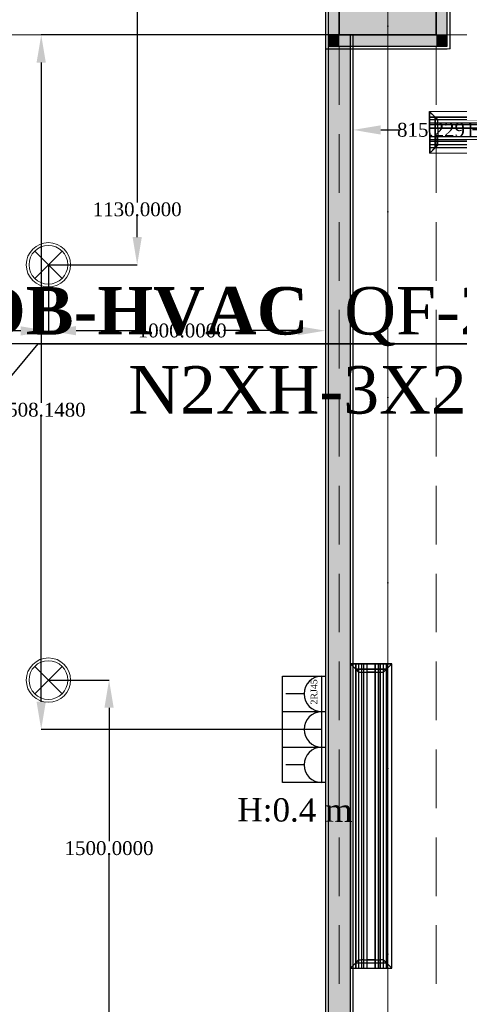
# Model space of a CAD drawing. Header units: millimetres. Extents: x 0 to 88385, y 0 to 41127.
# Tile 33 of 244: x 47903 to 49490, y 16987 to 20543. Entities that reach past the tile are written whole.
import ezdxf
from ezdxf import colors
from ezdxf.entities.mleader import LeaderData, LeaderLine
from ezdxf.enums import TextEntityAlignment as Align
from ezdxf.math import Vec2, Vec3

# ---------------------------------------------------------------- set-up
doc = ezdxf.new("R2010")
doc.units = ezdxf.units.MM
doc.header["$MEASUREMENT"] = 0
doc.linetypes.add('Dot & Dashed', pattern=[670.277762, 317.5, -176.388889, 0, -176.388874])
doc.linetypes.add('Hidden', pattern=[317.5, 211.666667, -105.833333])
for name, color, linetype in [('- განათება', 7, 'Continuous'), ('- მექანიკური ნაწილი', 7, 'Continuous'), ('- საშტეფცელო როზეტები', 7, 'Continuous'), ('Edges', 7, 'Continuous'), ('New_Structural - Bearing', 7, 'Continuous'), ('Structural - Bearing', 7, 'Continuous'), ('Structural - Grid', 7, 'Continuous')]:
    doc.layers.add(name, color=color, linetype=linetype)
for name, color, linetype, lineweight, true_color in [('New_Interior - Lamp_Pen_No__77', 7, 'Continuous', 20, 0xffeb28), ('New_Structural - Bearing_Pen_No__255', 7, 'Continuous', 13, 0xe8e8e8), ('New_Structural - Bearing_Pen_No__5', 7, 'Continuous', 25, 0x40a5ff), ('New_Structural - Bearing_Pen_No__57', 7, 'Continuous', 25, 0xdcd214), ('Structural - Bearing_Pen_No__161', 7, 'Continuous', 13, 0x6a6a6a), ('Structural - Bearing_Pen_No__28', 7, 'Continuous', 35, 0xa80f02), ('Structural - Bearing_Pen_No__81', 7, 'Continuous', 20, 0x6a6a6a), ('Structural - Grid_Pen_No__81', 7, 'Continuous', 20, 0x6a6a6a)]:
    doc.layers.add(name, color=color, linetype=linetype, lineweight=lineweight, true_color=true_color)
doc.layers.add('New_Structural - Bearing_Pen_No__1', color=7, linetype='Continuous', lineweight=13)
doc.layers.add('Structural - Bearing_Pen_No__20', color=1, linetype='Continuous', lineweight=0)
doc.styles.add('CT', font='ARIALN.TTF', dxfattribs={"height": 200})
doc.styles.add('GENERATED_STYLE_2', font='txt')
doc.styles.get("Standard").update_dxf_attribs({"font": 'sylfaen.ttf'})
doc.dimstyles.get("Standard").update_dxf_attribs({"dimtxt": 0.18, "dimasz": 0.18, "dimexe": 0.18, "dimexo": 0.0625, "dimgap": 0.09, "dimtad": 0, "dimtih": 1, "dimtoh": 1, "dimdec": 4, "dimzin": 0, "dimdsep": 46, "dimtxsty": 'Standard', "dimcen": 0.09, "dimadec": 0, "dimazin": 0, "dimtfac": 1, "dimtdec": 4, "dimtofl": 0, "dimtmove": 0, "dimatfit": 3, "dimfxl": 1, "dimtolj": 1, "dimtzin": 0, "dimarcsym": 0})

# ---------------------------------------------------------------- blocks, each defined once
blk = doc.blocks.new('Wall_60', base_point=(-35233.8, 20488))
at = {"layer": 'New_Structural - Bearing_Pen_No__57', "linetype": 'Continuous', "lineweight": 25, "true_color": 0xdcd214}
blk.add_hatch(color=52, dxfattribs=at).paths.add_polyline_path([(-35223.8, 20488), (-35223.8, 14838), (-35143.8, 14838), (-35143.8, 20488)])
at = {"layer": 'New_Structural - Bearing_Pen_No__1', "color": 7, "linetype": 'Continuous', "lineweight": 13, "flags": 128}
for points in [[(-35233.8, 20488), (-35223.8, 20488)], [(-35223.8, 20488), (-35183.8, 20488)]]:
    blk.add_lwpolyline(points, dxfattribs=at)
at = {"layer": 'New_Structural - Bearing_Pen_No__5', "color": 161, "linetype": 'Continuous', "lineweight": 25, "true_color": 0x40a5ff}
for p, q in [((-35223.8, 20488), (-35223.8, 14838)), ((-35143.8, 14838), (-35143.8, 20488))]:
    blk.add_line(p, q, dxfattribs=at)
at = {"layer": 'New_Structural - Bearing_Pen_No__5', "color": 161, "linetype": 'Continuous', "lineweight": 25, "true_color": 0x40a5ff, "flags": 128}
for points in [[(-35233.8, 20488), (-35233.8, 14838)], [(-35133.8, 14838), (-35133.8, 20488)]]:
    blk.add_lwpolyline(points, dxfattribs=at)
blk = doc.blocks.new('Wall_108', base_point=(-34833.8, 20838))
at = {"layer": 'New_Structural - Bearing_Pen_No__255', "linetype": 'Continuous', "lineweight": 13, "true_color": 0xe8e8e8}
for points in [[(-34833.8, 20878), (-34833.8, 20838), (-34793.8, 20878)], [(-34833.8, 20838), (-34793.8, 20838), (-34793.8, 20878)], [(-34793.8, 20838), (-34833.8, 20838), (-34833.8, 20488), (-34793.8, 20488)], [(-34833.8, 20488), (-34833.8, 20448), (-34793.8, 20448)], [(-34793.8, 20488), (-34833.8, 20488), (-34793.8, 20448)]]:
    blk.add_hatch(color=254, dxfattribs=at).paths.add_polyline_path(points)
at = {"layer": 'New_Structural - Bearing_Pen_No__1', "color": 7, "linetype": 'Continuous', "lineweight": 13, "flags": 128}
for points in [[(-34783.8, 20888), (-34793.8, 20888)], [(-34783.8, 20438), (-34793.8, 20438)]]:
    blk.add_lwpolyline(points, dxfattribs=at)
at = {"layer": 'New_Structural - Bearing_Pen_No__5', "color": 161, "linetype": 'Continuous', "lineweight": 25, "true_color": 0x40a5ff}
for p, q in [((-34793.8, 20878), (-34833.8, 20878)), ((-34793.8, 20838), (-34793.8, 20878)), ((-34793.8, 20488), (-34793.8, 20838)), ((-34793.8, 20448), (-34793.8, 20488)), ((-34833.8, 20448), (-34793.8, 20448))]:
    blk.add_line(p, q, dxfattribs=at)
at = {"layer": 'New_Structural - Bearing_Pen_No__5', "color": 161, "linetype": 'Continuous', "lineweight": 25, "true_color": 0x40a5ff, "flags": 128}
blk.add_lwpolyline([(-34783.8, 20438), (-34783.8, 20888)], dxfattribs=at)
blk = doc.blocks.new('Wall_109', base_point=(-34833.8, 20488))
at = {"layer": 'New_Structural - Bearing_Pen_No__255', "linetype": 'Continuous', "lineweight": 13, "true_color": 0xe8e8e8}
for points in [[(-35183.8, 20488), (-35223.8, 20488), (-35223.8, 20448)], [(-35183.8, 20488), (-35223.8, 20448), (-35183.8, 20448)], [(-35183.8, 20448), (-34833.8, 20448), (-34833.8, 20488), (-35183.8, 20488)]]:
    blk.add_hatch(color=254, dxfattribs=at).paths.add_polyline_path(points)
at = {"layer": 'New_Structural - Bearing_Pen_No__1', "color": 7, "linetype": 'Continuous', "lineweight": 13, "flags": 128}
blk.add_lwpolyline([(-35233.8, 20438), (-35233.8, 20448)], dxfattribs=at)
at = {"layer": 'New_Structural - Bearing_Pen_No__5', "color": 161, "linetype": 'Continuous', "lineweight": 25, "true_color": 0x40a5ff}
for p, q in [((-35223.8, 20488), (-35223.8, 20448)), ((-35223.8, 20448), (-35183.8, 20448)), ((-35183.8, 20448), (-34833.8, 20448)), ((-34833.8, 20448), (-34793.8, 20448))]:
    blk.add_line(p, q, dxfattribs=at)
at = {"layer": 'New_Structural - Bearing_Pen_No__5', "color": 161, "linetype": 'Continuous', "lineweight": 25, "true_color": 0x40a5ff, "flags": 128}
blk.add_lwpolyline([(-35233.8, 20438), (-34793.8, 20438)], dxfattribs=at)
blk = doc.blocks.new('Wall_110', base_point=(-35183.8, 20488))
at = {"layer": 'New_Structural - Bearing_Pen_No__255', "linetype": 'Continuous', "lineweight": 13, "true_color": 0xe8e8e8}
for points in [[(-35223.8, 20878), (-35183.8, 20838), (-35183.8, 20878)], [(-35223.8, 20838), (-35183.8, 20838), (-35223.8, 20878)], [(-35223.8, 20838), (-35223.8, 20488), (-35183.8, 20488), (-35183.8, 20838)]]:
    blk.add_hatch(color=254, dxfattribs=at).paths.add_polyline_path(points)
at = {"layer": 'New_Structural - Bearing_Pen_No__1', "color": 7, "linetype": 'Continuous', "lineweight": 13, "flags": 128}
blk.add_lwpolyline([(-35233.8, 20888), (-35223.8, 20888)], dxfattribs=at)
at = {"layer": 'New_Structural - Bearing_Pen_No__5', "color": 161, "linetype": 'Continuous', "lineweight": 25, "true_color": 0x40a5ff}
for p, q in [((-35183.8, 20878), (-35223.8, 20878)), ((-35223.8, 20878), (-35223.8, 20838)), ((-35223.8, 20838), (-35223.8, 20488)), ((-35223.8, 20488), (-35223.8, 20448))]:
    blk.add_line(p, q, dxfattribs=at)
at = {"layer": 'New_Structural - Bearing_Pen_No__5', "color": 161, "linetype": 'Continuous', "lineweight": 25, "true_color": 0x40a5ff, "flags": 128}
blk.add_lwpolyline([(-35233.8, 20888), (-35233.8, 20448)], dxfattribs=at)
blk = doc.blocks.new('Column_13', base_point=(-35008.8, 20663))
at = {"layer": 'Structural - Bearing_Pen_No__161', "linetype": 'Continuous', "lineweight": 0, "true_color": 0x6a6a6a}
blk.add_hatch(color=251, dxfattribs=at).paths.add_polyline_path([(-34833.8, 20488), (-34833.8, 20838), (-35183.8, 20838), (-35183.8, 20488)])
at = {"layer": 'Structural - Bearing_Pen_No__20', "color": 1, "linetype": 'Continuous', "lineweight": 0}
for p, q in [((-35008.8, 20743), (-35008.8, 20918)), ((-35088.8, 20663), (-35263.8, 20663)), ((-34928.8, 20663), (-34753.8, 20663)), ((-35008.8, 20583), (-35008.8, 20408))]:
    blk.add_line(p, q, dxfattribs=at)
blk.add_point((-35008.8, 20663), dxfattribs=at)
at = {"layer": 'Structural - Bearing_Pen_No__28', "color": 14, "linetype": 'Continuous', "lineweight": 35, "true_color": 0xa80f02, "flags": 128}
blk.add_lwpolyline([(-34833.8, 20488), (-34833.8, 20838), (-35183.8, 20838), (-35183.8, 20488)], close=True, dxfattribs=at)
blk = doc.blocks.new('Standard grid marker_2')
at = {"layer": 'Structural - Grid_Pen_No__81', "color": 251, "linetype": 'Continuous', "lineweight": 20, "true_color": 0x6a6a6a}
blk.add_line((1000, 0), (27734.9, 0), dxfattribs=at)
at = {"layer": 'Structural - Grid_Pen_No__81', "color": 251, "lineweight": 20, "true_color": 0x6a6a6a, "style": 'GENERATED_STYLE_2'}
for tag, p in [('AC_MarkerText_1_0', (-1.5, -46.7)), ('AC_MarkerText_1_1', (28933.4, -46.7))]:
    blk.add_attdef(tag, text='', height=100, rotation=270, dxfattribs=at).set_placement(p, align=Align.TOP_CENTER)
blk = doc.blocks.new('Beam_7', base_point=(-35008.8, 14663))
at = {"layer": 'Structural - Bearing_Pen_No__81', "color": 251, "linetype": 'Dot & Dashed', "lineweight": 20, "true_color": 0x6a6a6a}
blk.add_line((-35008.8, 14663), (-35008.8, 32663), dxfattribs=at)
at = {"layer": 'Structural - Bearing_Pen_No__81', "color": 251, "linetype": 'Hidden', "lineweight": 20, "true_color": 0x6a6a6a}
for p, q in [((-35183.8, 14838), (-35183.8, 20488)), ((-34833.8, 14838), (-34833.8, 20488))]:
    blk.add_line(p, q, dxfattribs=at)
blk = doc.blocks.new('Beam_11', base_point=(-47008.8, 20663))
at = {"layer": 'Structural - Bearing_Pen_No__81', "color": 251, "linetype": 'Hidden', "lineweight": 20, "true_color": 0x6a6a6a}
for p, q in [((-40833.8, 20488), (-35183.8, 20488)), ((-34833.8, 20488), (-29183.8, 20488))]:
    blk.add_line(p, q, dxfattribs=at)
blk = doc.blocks.new('3-იანი ჩარჩო')
at = {"layer": '- საშტეფცელო როზეტები', "color": 5}
for points in [[(8472, 3410.2), (8472, 3565.2), (8600.2, 3565.2)], [(8600.2, 3565.2), (8728.5, 3565.2)], [(8600.2, 3565.2), (8600.2, 3410.2)], [(8728.5, 3565.2), (8856.8, 3565.2), (8856.8, 3410.2), (8728.5, 3410.2)], [(8728.5, 3565.2), (8728.5, 3410.2)], [(8600.2, 3410.2), (8472, 3410.2)], [(8728.5, 3410.2), (8600.2, 3410.2)]]:
    blk.add_lwpolyline(points, dxfattribs=at)
blk = doc.blocks.new('- საშტეფცელო როზეტი IP22')
at = {"layer": '- საშტეფცელო როზეტები', "color": 5}
for p, q in [((8536.7, 3822.7), (8536.7, 3888.1)), ((8472.6, 3758.6), (8600.9, 3758.6))]:
    blk.add_line(p, q, dxfattribs=at)
blk.add_arc((8536.7, 3758.6), 64.1, 0, 180, dxfattribs=at)
blk = doc.blocks.new('2 cali internetis rozeti')
at = {"layer": '- საშტეფცელო როზეტები', "color": 5}
for p, q in [((-9463.5, -8848.5), (-9463.5, -8783.2)), ((-9527.6, -8912.7), (-9399.3, -8912.7))]:
    blk.add_line(p, q, dxfattribs=at)
blk.add_arc((-9463.5, -8912.7), 64.1, 0, 180, dxfattribs=at)
at = {"layer": '- საშტეფცელო როზეტები', "color": 1, "insert": (-9502, -8872.5), "char_height": 23.657, "attachment_point": 1}
blk.add_mtext_dynamic_manual_height_columns('{\\fSylfaen|b0|i0|c0|p18;2RJ45}', width=4.298, gutter_width=0.0538, heights=[0], dxfattribs=at)
blk = doc.blocks.new('lineardiffplan')
at = {"layer": 'Edges'}
for p, q in [((392.8, 274.9), (392.8, 274.6)), ((393.1, 274.9), (392.8, 274.9)), ((422.8, 244.9), (392.8, 274.9)), ((392.8, 274.6), (392.9, 274.5)), ((392.9, 125.2), (392.9, 274.5)), ((412.4, 255), (392.9, 274.5)), ((1492.8, 255.3), (392.9, 255.3)), ((392.9, 254.9), (1492.8, 254.9)), ((393.1, 274.9), (393.2, 274.8)), ((393.2, 274.8), (412.7, 255.3)), ((412.4, 144.7), (412.4, 255)), ((412.8, 254.6), (412.4, 255)), ((412.7, 255.3), (413.1, 254.9)), ((412.8, 145.1), (412.8, 254.6)), ((412.8, 254.6), (422.8, 244.6)), ((413.1, 254.9), (423.1, 244.9)), ((1472.5, 254.9), (1462.5, 244.9)), ((1462.8, 244.9), (1492.8, 274.9)), ((1462.9, 244.6), (1472.8, 254.5)), ((1472.9, 255.3), (1472.5, 254.9)), ((1472.8, 254.5), (1473.2, 254.9)), ((1472.8, 254.5), (1472.8, 145.3)), ((1472.9, 255.3), (1492.4, 274.8)), ((1473.2, 254.9), (1492.8, 274.5)), ((1473.2, 144.9), (1473.2, 254.9)), ((1492.4, 274.8), (1492.5, 274.9)), ((1492.8, 274.9), (1492.5, 274.9)), ((1492.8, 274.5), (1492.8, 274.9)), ((1492.8, 274.5), (1492.8, 274.5)), ((1492.8, 125.4), (1492.8, 274.5)), ((392.9, 244.9), (1492.8, 244.9)), ((392.9, 233.2), (1492.8, 233.2)), ((392.9, 233), (1492.8, 233)), ((392.9, 226.8), (1492.8, 226.8)), ((392.9, 226.5), (1492.8, 226.5)), ((392.9, 214.9), (1492.8, 214.9)), ((1492.8, 214.8), (392.9, 214.8)), ((422.4, 214.9), (422.3, 214.9)), ((422.8, 214.9), (422.4, 214.9)), ((422.8, 244.6), (422.8, 244.9)), ((422.8, 244.9), (423.1, 244.9)), ((422.8, 244.6), (422.8, 244.6)), ((422.8, 244.6), (422.8, 233.2)), ((422.8, 233), (422.8, 233.2)), ((422.8, 226.8), (422.8, 233)), ((422.8, 226.5), (422.8, 226.8)), ((422.8, 214.9), (422.8, 226.5)), ((422.8, 184.9), (422.8, 214.9)), ((423.2, 214.9), (422.8, 214.9)), ((423.2, 214.8), (422.8, 214.9)), ((423.1, 244.9), (423.1, 244.9)), ((423.2, 214.8), (423.2, 214.9)), ((423.2, 214.8), (423.2, 184.9)), ((1462.8, 214.9), (1462.4, 214.9)), ((1462.4, 214.9), (1462.4, 214.8)), ((1462.8, 214.9), (1462.4, 214.8)), ((1462.4, 184.9), (1462.4, 214.8)), ((1462.5, 244.9), (1462.5, 244.9)), ((1462.5, 244.9), (1462.8, 244.9)), ((1462.8, 244.9), (1462.9, 244.6)), ((1462.8, 244.5), (1462.9, 244.6)), ((1462.8, 233.2), (1462.8, 244.5)), ((1462.8, 233), (1462.8, 233.2)), ((1462.8, 226.8), (1462.8, 233)), ((1462.8, 226.5), (1462.8, 226.8)), ((1462.8, 214.9), (1462.8, 226.5)), ((1462.8, 214.9), (1462.8, 184.9)), ((1462.8, 214.9), (1463.2, 214.9)), ((1463.2, 214.9), (1463.3, 214.9)), ((1492.8, 184.9), (392.9, 184.9)), ((422.4, 184.9), (422.3, 184.9)), ((422.8, 184.9), (422.4, 184.9)), ((422.8, 184.9), (423.2, 184.9)), ((422.8, 173.2), (422.8, 184.9)), ((1462.4, 184.9), (1462.8, 184.9)), ((1462.8, 173.2), (1462.8, 184.9)), ((1463.2, 184.9), (1462.8, 184.9)), ((1463.2, 184.9), (1463.3, 184.9)), ((392.8, 124.9), (422.8, 154.9)), ((392.9, 173.2), (1492.8, 173.2)), ((392.9, 173), (1492.8, 173)), ((392.9, 166.8), (1492.8, 166.8)), ((392.9, 166.5), (1492.8, 166.5)), ((392.9, 154.9), (1492.8, 154.9)), ((1492.8, 144.9), (392.9, 144.9)), ((392.9, 125.2), (412.4, 144.7)), ((392.9, 144.5), (1492.8, 144.5)), ((412.7, 144.5), (393.2, 124.9)), ((412.8, 145.1), (412.4, 144.7)), ((412.7, 144.5), (413.1, 144.9)), ((412.8, 145.1), (422.8, 155.1)), ((423.1, 154.8), (413.1, 144.9)), ((422.8, 173), (422.8, 173.2)), ((422.8, 173), (422.8, 166.8)), ((422.8, 166.5), (422.8, 166.8)), ((422.8, 155.1), (422.8, 166.5)), ((422.8, 154.9), (422.8, 155.1)), ((422.8, 155.1), (422.8, 155.1)), ((423.1, 154.8), (422.8, 154.9)), ((423.1, 154.8), (423.1, 154.9)), ((1462.5, 154.8), (1462.4, 154.9)), ((1462.8, 154.9), (1462.5, 154.8)), ((1462.5, 154.8), (1472.4, 144.9)), ((1462.8, 173), (1462.8, 173.2)), ((1462.8, 166.8), (1462.8, 173)), ((1462.8, 166.5), (1462.8, 166.8)), ((1462.8, 155.3), (1462.8, 166.5)), ((1462.9, 155.2), (1462.8, 155.3)), ((1462.9, 155.2), (1462.8, 154.9)), ((1462.8, 154.9), (1492.8, 124.9)), ((1472.8, 145.3), (1462.9, 155.2)), ((1472.4, 144.9), (1472.8, 144.5)), ((1473.2, 144.9), (1472.8, 145.3)), ((1472.8, 144.5), (1492.4, 124.9)), ((1473.2, 144.9), (1492.8, 125.4)), ((392.9, 125.2), (392.8, 125.1)), ((392.8, 125.1), (392.8, 124.9)), ((392.8, 124.9), (393.1, 124.9)), ((393.2, 124.9), (393.1, 124.9)), ((1492.4, 124.9), (1492.8, 124.9)), ((1492.4, 124.9), (1492.4, 124.9)), ((1492.8, 125.3), (1492.8, 125.4)), ((1492.8, 124.9), (1492.8, 125.3))]:
    blk.add_line(p, q, dxfattribs=at)
blk.add_lwpolyline([(393.2, 274.8), (1492.8, 274.8), (1492.8, 124.9), (393.2, 124.9)], close=True, dxfattribs=at)
blk = doc.blocks.new('Recessed Spot')
at = {"layer": 'New_Interior - Lamp_Pen_No__77', "color": 2, "linetype": 'Continuous', "lineweight": 20, "true_color": 0xffeb28}
for q in [(-49.5, 49.5), (49.5, 49.5), (-49.5, -49.5), (49.5, -49.5)]:
    blk.add_line((0, 0), q, dxfattribs=at)
at = {"layer": 'New_Interior - Lamp_Pen_No__77', "color": 2, "linetype": 'Continuous', "lineweight": 20, "true_color": 0xffeb28, "flags": 128}
blk.add_lwpolyline([(80, 0, 1), (-80, 0, 1)], format="xyb", close=True, dxfattribs=at)
at = {"layer": 'New_Interior - Lamp_Pen_No__77', "color": 2, "linetype": 'Continuous', "lineweight": 20, "true_color": 0xffeb28}
blk.add_circle((0, 0), 70, dxfattribs=at)
blk = doc.blocks.new('_DotSmall')
at = {"color": 0, "linetype": 'ByBlock', "const_width": 0.5}
blk.add_lwpolyline([(-0.0625, 0, 1), (0.0625, 0, 1)], format="xyb", close=True, dxfattribs=at)
blk = doc.blocks.new('*D549')
at = {"layer": '- საშტეფცელო როზეტები', "color": 0, "lineweight": -2, "transparency": 16777216}
for p, q in [((49056.4, 20488), (47980.3, 20488)), ((47980.5, 20388), (47980.5, 19159.5)), ((47980.5, 18079.8), (47980.5, 19108.3)), ((48993.5, 17979.8), (47980.3, 17979.8))]:
    blk.add_line(p, q, dxfattribs=at)
at = {"layer": '- საშტეფცელო როზეტები', "color": 0, "transparency": 16777216}
for points in [[(47963.8, 20388), (47997.2, 20388), (47980.5, 20488)], [(47963.8, 18079.8), (47997.2, 18079.8), (47980.5, 17979.8)]]:
    blk.add_solid(points, dxfattribs=at)
at = {"layer": 'Defpoints', "color": 0, "transparency": 16777216}
for p in [(47980.5, 20488), (49056.5, 20488), (48993.5, 17979.8)]:
    blk.add_point(p, dxfattribs=at)
at = {"layer": '- საშტეფცელო როზეტები', "color": 0, "transparency": 16777216, "insert": (47980.5, 19133.9), "char_height": 50, "attachment_point": 5}
blk.add_mtext('\\A1;{\\fSylfaen|b0|i0|c0|p18;2508.1480}', dxfattribs=at)
blk = doc.blocks.new('*D791')
at = {"layer": '- განათება', "color": 0, "lineweight": -2, "transparency": 16777216}
for p, q in [((49006.5, 19701.4), (49006.5, 19419.8)), ((48006.5, 19657.9), (48006.5, 19419.8)), ((48106.5, 19420), (48339.9, 19420)), ((48906.5, 19420), (48639.1, 19420))]:
    blk.add_line(p, q, dxfattribs=at)
at = {"layer": '- განათება', "color": 0, "transparency": 16777216}
for points in [[(48106.5, 19436.7), (48106.5, 19403.3), (48006.5, 19420)], [(48906.5, 19436.7), (48906.5, 19403.3), (49006.5, 19420)]]:
    blk.add_solid(points, dxfattribs=at)
at = {"layer": 'Defpoints', "color": 0, "transparency": 16777216}
for p in [(49006.5, 19701.5), (48006.5, 19658), (48006.5, 19420)]:
    blk.add_point(p, dxfattribs=at)
at = {"layer": '- განათება', "color": 0, "transparency": 16777216, "insert": (48489.5, 19420), "char_height": 50, "attachment_point": 5}
blk.add_mtext('\\A1;{\\fSylfaen|b0|i0|c0|p18;1000.0000}', dxfattribs=at)
blk = doc.blocks.new('*D792')
at = {"layer": '- განათება', "color": 0, "lineweight": -2, "transparency": 16777216}
for p, q in [((48004.6, 20788), (48327.2, 20788)), ((48327, 20688), (48327, 19883.4)), ((48327, 19758), (48327, 19832.2)), ((48006.6, 19658), (48327.2, 19658))]:
    blk.add_line(p, q, dxfattribs=at)
at = {"layer": '- განათება', "color": 0, "transparency": 16777216}
for points in [[(48310.3, 20688), (48343.7, 20688), (48327, 20788)], [(48310.3, 19758), (48343.7, 19758), (48327, 19658)]]:
    blk.add_solid(points, dxfattribs=at)
at = {"layer": 'Defpoints', "color": 0, "transparency": 16777216}
for p in [(48004.5, 20788), (48006.5, 19658), (48327, 19658)]:
    blk.add_point(p, dxfattribs=at)
at = {"layer": '- განათება', "color": 0, "transparency": 16777216, "insert": (48327, 19857.8), "char_height": 50, "attachment_point": 5}
blk.add_mtext('\\A1;{\\fSylfaen|b0|i0|c0|p18;1130.0000}', dxfattribs=at)
blk = doc.blocks.new('*D796')
at = {"layer": '- განათება', "color": 0, "lineweight": -2, "transparency": 16777216}
for p, q in [((46706.5, 19657.9), (46706.5, 19418.8)), ((48006.5, 19657.9), (48006.5, 19418.8)), ((46806.5, 19419), (47212.9, 19419)), ((47906.5, 19419), (47512.1, 19419))]:
    blk.add_line(p, q, dxfattribs=at)
at = {"layer": '- განათება', "color": 0, "transparency": 16777216}
for points in [[(46806.5, 19435.6), (46806.5, 19402.3), (46706.5, 19419)], [(47906.5, 19435.6), (47906.5, 19402.3), (48006.5, 19419)]]:
    blk.add_solid(points, dxfattribs=at)
at = {"layer": 'Defpoints', "color": 0, "transparency": 16777216}
for p in [(46706.5, 19658), (48006.5, 19658), (46706.5, 19419)]:
    blk.add_point(p, dxfattribs=at)
at = {"layer": '- განათება', "color": 0, "transparency": 16777216, "insert": (47362.5, 19419), "char_height": 50, "attachment_point": 5}
blk.add_mtext('\\A1;{\\fSylfaen|b0|i0|c0|p18;1300.0000}', dxfattribs=at)
blk = doc.blocks.new('*D807')
at = {"layer": '- განათება', "color": 0, "lineweight": -2, "transparency": 16777216}
for p, q in [((48006.6, 18158), (48225.7, 18158)), ((48225.5, 18058), (48225.5, 17576.1)), ((48225.5, 16758), (48225.5, 17524.8)), ((48006.6, 16658), (48225.7, 16658))]:
    blk.add_line(p, q, dxfattribs=at)
at = {"layer": '- განათება', "color": 0, "transparency": 16777216}
for points in [[(48208.8, 18058), (48242.2, 18058), (48225.5, 18158)], [(48208.8, 16758), (48242.2, 16758), (48225.5, 16658)]]:
    blk.add_solid(points, dxfattribs=at)
at = {"layer": 'Defpoints', "color": 0, "transparency": 16777216}
for p in [(48006.5, 18158), (48006.5, 16658), (48225.5, 16658)]:
    blk.add_point(p, dxfattribs=at)
at = {"layer": '- განათება', "color": 0, "transparency": 16777216, "insert": (48225.5, 17550.4), "char_height": 50, "attachment_point": 5}
blk.add_mtext('\\A1;{\\fSylfaen|b0|i0|c0|p18;1500.0000}', dxfattribs=at)
blk = doc.blocks.new('*D842')
at = {"layer": '- განათება', "color": 0, "lineweight": -2, "transparency": 16777216}
for p, q in [((49106.5, 19859.8), (49106.5, 20145.2)), ((49206.5, 20145), (49275.4, 20145)), ((49821.7, 20145), (49537.6, 20145)), ((49921.7, 19888), (49921.7, 20145.2))]:
    blk.add_line(p, q, dxfattribs=at)
at = {"layer": '- განათება', "color": 0, "transparency": 16777216}
for points in [[(49206.5, 20161.7), (49206.5, 20128.3), (49106.5, 20145)], [(49821.7, 20161.7), (49821.7, 20128.3), (49921.7, 20145)]]:
    blk.add_solid(points, dxfattribs=at)
at = {"layer": 'Defpoints', "color": 0, "transparency": 16777216}
for p in [(49921.7, 20145), (49921.7, 19888), (49106.5, 19859.7)]:
    blk.add_point(p, dxfattribs=at)
at = {"layer": '- განათება', "color": 0, "transparency": 16777216, "insert": (49406.5, 20145), "char_height": 50, "attachment_point": 5}
blk.add_mtext('\\A1;{\\fSylfaen|b0|i0|c0|p18;815.2291}', dxfattribs=at)

msp = doc.modelspace()

# ---------------------------------------------------------------- block references
at = {"layer": '- განათება', "color": 2, "linetype": 'Continuous', "lineweight": 20, "true_color": 0xffeb28, "zscale": 1000}
for p in [(48006.5059, 19657.98097), (48006.5059, 18157.98097)]:
    msp.add_blockref('Recessed Spot', p, dxfattribs=at)
at = {"layer": '- მექანიკური ნაწილი', "xscale": -1}
for p, rotation in [((50875.93754, 19938.40408), 0.08827330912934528), ((48971.64879, 16724.081), 270)]:
    msp.add_blockref('lineardiffplan', p, dxfattribs=dict(at, rotation=rotation))
at = {"layer": '- საშტეფცელო როზეტები', "color": 5, "rotation": 90}
msp.add_blockref('3-იანი ჩარჩო', (52416.70945, 9315.46164), dxfattribs=at)
at = {"layer": '- საშტეფცელო როზეტები'}
for name, p, rotation in [('2 cali internetis rozeti', (40080.87005, 27571.56244), 89.99999999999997), ('- საშტეფცელო როზეტი IP22', (52752.09174, 9443.0914), 90), ('- საშტეფცელო როზეტი IP22', (52752.09174, 9314.82445), 90)]:
    msp.add_blockref(name, p, dxfattribs=dict(at, rotation=rotation))
at = {"layer": 'New_Structural - Bearing', "color": 7, "lineweight": 35}
for name, p in [('Wall_110', (49056.5059, 20487.98097)), ('Wall_108', (49406.5059, 20837.98097)), ('Wall_60', (49006.5059, 20487.98097)), ('Wall_109', (49406.5059, 20487.98097))]:
    msp.add_blockref(name, p, dxfattribs=at)
at = {"layer": 'Structural - Bearing', "color": 251, "lineweight": 20, "true_color": 0x6a6a6a}
for name, p in [('Beam_7', (49231.5059, 14662.98097)), ('Beam_11', (37231.5059, 20662.98097))]:
    msp.add_blockref(name, p, dxfattribs=at)
at = {"layer": 'Structural - Bearing', "color": 14, "lineweight": 35, "true_color": 0xa80f02}
msp.add_blockref('Column_13', (49231.5059, 20662.98097), dxfattribs=at)
at = {"layer": 'Structural - Grid', "color": 8, "linetype": 'Continuous', "lineweight": 15, "zscale": 1000, "rotation": 90}
msp.add_blockref('Standard grid marker_2', (49231.5059, 11703.05519), dxfattribs=at)

# ---------------------------------------------------------------- texts
at = {"layer": '- საშტეფცელო როზეტები', "color": 5, "insert": (49104.54325, 17729.57163), "char_height": 83.964469, "attachment_point": 3, "rotation": 359.68932566}
msp.add_mtext_dynamic_manual_height_columns('H:0.4 m', width=710.9466492, gutter_width=1.70068, heights=[0], dxfattribs=at)

# ---------------------------------------------------------------- dimensions: what is measured, and where the dimension line sits
at = {"layer": '- განათება', "color": 1}
for base, p1, p2, angle, picture, middle in [((48327, 19657.98097), (48004.5, 20787.98097), (48006.5059, 19657.98097), 270, '*D792', (48327, 19857.80333)), ((48006.5059, 19419.99568), (49006.5059, 19701.5), (48006.5059, 19657.98097), 180, '*D791', (48489.5, 19419.99568)), ((46706.5059, 19418.97507), (48006.5059, 19657.98097), (46706.5059, 19657.98097), 180, '*D796', (47362.5, 19418.97507)), ((48225.5, 16657.98097), (48006.5059, 18157.98097), (48006.5059, 16657.98097), 270, '*D807', (48225.5, 17550.41604))]:
    dim = msp.add_linear_dim(base=base, p1=p1, p2=p2, angle=angle, text='{\\fSylfaen|b0|i0|c0|p18;<>}', dimstyle='Standard', override={"dimtxt": 50, "dimasz": 100}, dxfattribs=at)
    dim.commit()
    dim.dimension.update_dxf_attribs({"geometry": picture, "text_midpoint": middle, "dimtype": 160})
dim = msp.add_linear_dim(base=(49921.73497, 20145), p1=(49106.5059, 19859.7392), p2=(49921.73497, 19887.98097), text='{\\fSylfaen|b0|i0|c0|p18;<>}', dimstyle='Standard', override={"dimtxt": 50, "dimasz": 100}, dxfattribs=at)
dim.commit()
dim.dimension.update_dxf_attribs({"geometry": '*D842', "text_midpoint": (49406.5059, 20145), "dimtype": 160})
at = {"layer": '- საშტეფცელო როზეტები', "color": 1}
dim = msp.add_linear_dim(base=(47980.5, 20487.98097), p1=(48993.53475, 17979.833), p2=(49056.5059, 20487.98097), angle=90, text='{\\fSylfaen|b0|i0|c0|p18;<>}', dimstyle='Standard', override={"dimtxt": 50, "dimasz": 100}, dxfattribs=at)
dim.commit()
dim.dimension.update_dxf_attribs({"geometry": '*D549', "text_midpoint": (47980.5, 19133.90699), "dimtype": 160})

# ---------------------------------------------------------------- leaders
at = {"layer": '- მექანიკური ნაწილი', "color": 7}
ml = msp.add_multileader_mtext('Standard', dxfattribs=at)
ml.set_content('{\\fSylfaen|b1|i0|c0|p18;\\C1;DB-HVAC\\C7;  \\fSylfaen|b0|i0|c0|p18;\\C1;QF-23          \\C7;N2XH-3X2.5}', color=7, style='CT')
ml.set_leader_properties()
ml.set_arrow_properties(name='DOTSMALL')
ml.build(insert=Vec2(0, 0))
ml.multileader.update_dxf_attribs({"has_dogleg": 0, "text_left_attachment_type": 6, "text_right_attachment_type": 6, "dogleg_length": 9, "arrow_head_size": 172.53719})
ctx = ml.context
ctx.base_point, ctx.char_height, ctx.arrow_head_size, ctx.landing_gap_size, ctx.plane_origin = Vec3(47969.63475, 19371.9237), 171.3007828, 172.53719, 57.5124, Vec3(31235.2439, 8886.39979)
ctx.left_attachment, ctx.right_attachment, ctx.text_align_type = 6, 6, 1
notes = []
notes.append((ctx, [(1, (1, 1, 0), (47960.63475, 19371.9237), (1, 0), 9, [(2, [(46105.5, 17135)], 0, [])])]))
ctx.mtext.insert, ctx.mtext.width, ctx.mtext.defined_height, ctx.mtext.alignment, ctx.mtext.flow_direction = Vec3(48970.43503, 19577.48464), 2531.4263669, 243.98464, 2, 5
ml = msp.add_multileader_mtext('Standard', dxfattribs=at)
ml.set_content('{\\fSylfaen|b1|i0|c0|p18;\\C1;DB-HVAC\\C7;  \\fSylfaen|b0|i0|c0|p18;\\C1;QF-23          \\C7;N2XH-3X2.5}', color=7, style='CT')
ml.set_leader_properties()
ml.set_arrow_properties(name='DOTSMALL')
ml.build(insert=Vec2(0, 0))
ml.multileader.update_dxf_attribs({"has_dogleg": 0, "text_left_attachment_type": 6, "text_right_attachment_type": 6, "dogleg_length": 9, "arrow_head_size": 172.53719})
ctx = ml.context
ctx.base_point, ctx.char_height, ctx.arrow_head_size, ctx.landing_gap_size, ctx.plane_origin = Vec3(47969.63475, 19371.9237), 171.3007828, 172.53719, 57.5124, Vec3(31235.2439, 8886.39979)
ctx.left_attachment, ctx.right_attachment, ctx.text_align_type = 6, 6, 1
notes.append((ctx, [(0, (1, 1, 0), (49980.23531, 19371.9237), (-1, 0), 9, [(2, [(50899, 17605)], 0, [])])]))
ctx.mtext.insert, ctx.mtext.width, ctx.mtext.defined_height, ctx.mtext.alignment, ctx.mtext.flow_direction = Vec3(48970.43503, 19577.48464), 2531.4263669, 243.98464, 2, 5
at = {"color": 5}
ml = msp.add_multileader_mtext('Standard', dxfattribs=at)
ml.set_content('ნეოტეკის  ფარი', color=5)
ml.set_leader_properties()
ml.build(insert=Vec2(0, 0))
ml.multileader.update_dxf_attribs({"text_right_attachment_type": 6, "dogleg_length": 50, "arrow_head_size": 100})
ctx = ml.context
ctx.base_point, ctx.char_height, ctx.arrow_head_size, ctx.landing_gap_size, ctx.plane_origin = Vec3(50468.91, 32218.71661), 100, 100, 0.09, Vec3(56312.8393, 27064.407)
ctx.right_attachment = 6
notes.append((ctx, [(0, (0, 0, 0), (0, 0), (1, 0), 1, [])]))
ctx.mtext.insert, ctx.mtext.width, ctx.mtext.flow_direction = Vec3(50469, 32288.46183), 1402.7684334, 5
ml = msp.add_multileader_mtext('Standard', dxfattribs=at)
ml.set_content('ნეოტეკის \\Pრეკი', color=5)
ml.set_leader_properties()
ml.build(insert=Vec2(0, 0))
ml.multileader.update_dxf_attribs({"text_right_attachment_type": 6, "dogleg_length": 50, "arrow_head_size": 100})
ctx = ml.context
ctx.base_point, ctx.char_height, ctx.arrow_head_size, ctx.landing_gap_size, ctx.plane_origin = Vec3(52433.92127, 31594.41315), 100, 100, 0.09, Vec3(58277.85057, 26439.85585)
ctx.right_attachment = 6
notes.append((ctx, [(0, (0, 0, 0), (0, 0), (1, 0), 1, [])]))
ctx.mtext.insert, ctx.mtext.width, ctx.mtext.flow_direction = Vec3(52434.01127, 31663.91068), 1402.7684334, 5
ml = msp.add_multileader_mtext('Standard', dxfattribs=at)
ml.set_content('ნეოტეკის ფარი', color=5)
ml.set_leader_properties()
ml.build(insert=Vec2(0, 0))
ml.multileader.update_dxf_attribs({"text_right_attachment_type": 6, "dogleg_length": 50, "arrow_head_size": 100})
ctx = ml.context
ctx.base_point, ctx.char_height, ctx.arrow_head_size, ctx.landing_gap_size, ctx.plane_origin, ctx.plane_x_axis, ctx.plane_y_axis = Vec3(52750.59611, 30623.37284), 100, 100, 0.09, Vec3(48445.57174, 24617.92422), Vec3(0, -1), Vec3(1, 0)
ctx.right_attachment = 6
notes.append((ctx, [(0, (0, 0, 0), (0, 0), (1, 0), 1, [])]))
ctx.mtext.insert, ctx.mtext.text_direction, ctx.mtext.rotation, ctx.mtext.width, ctx.mtext.flow_direction = Vec3(52820.34133, 30623.28284), Vec3(0, -1), 4.7123889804, 1402.7684334, 5
ml = msp.add_multileader_mtext('Standard', dxfattribs=at)
ml.set_content('ელ. ფარების ადგილი', color=5)
ml.set_leader_properties()
ml.build(insert=Vec2(0, 0))
ml.multileader.update_dxf_attribs({"text_right_attachment_type": 6, "dogleg_length": 50, "arrow_head_size": 100})
ctx = ml.context
ctx.base_point, ctx.char_height, ctx.arrow_head_size, ctx.landing_gap_size, ctx.plane_origin = Vec3(52207.87269, 28518.35488), 100, 100, 0.09, Vec3(58051.80199, 23364.78837)
ctx.right_attachment = 6
notes.append((ctx, [(0, (0, 0, 0), (0, 0), (1, 0), 1, [])]))
ctx.mtext.insert, ctx.mtext.width, ctx.mtext.flow_direction = Vec3(52207.96269, 28588.8432), 1402.7684334, 5
for ctx, leaders in notes:
    for number, flags, end, landing, length, lines in leaders:
        leader = LeaderData()
        leader.index, (leader.has_last_leader_line, leader.has_dogleg_vector, leader.attachment_direction) = number, flags
        leader.last_leader_point, leader.dogleg_vector, leader.dogleg_length = Vec3(end), Vec3(landing), length
        for number, points, colour, breaks in lines:
            line = LeaderLine()
            line.index, line.vertices, line.color, line.breaks = number, Vec3.list(points), colors.encode_raw_color(colour), breaks
            leader.lines.append(line)
        ctx.leaders.append(leader)

doc.saveas('drawing.dxf')
